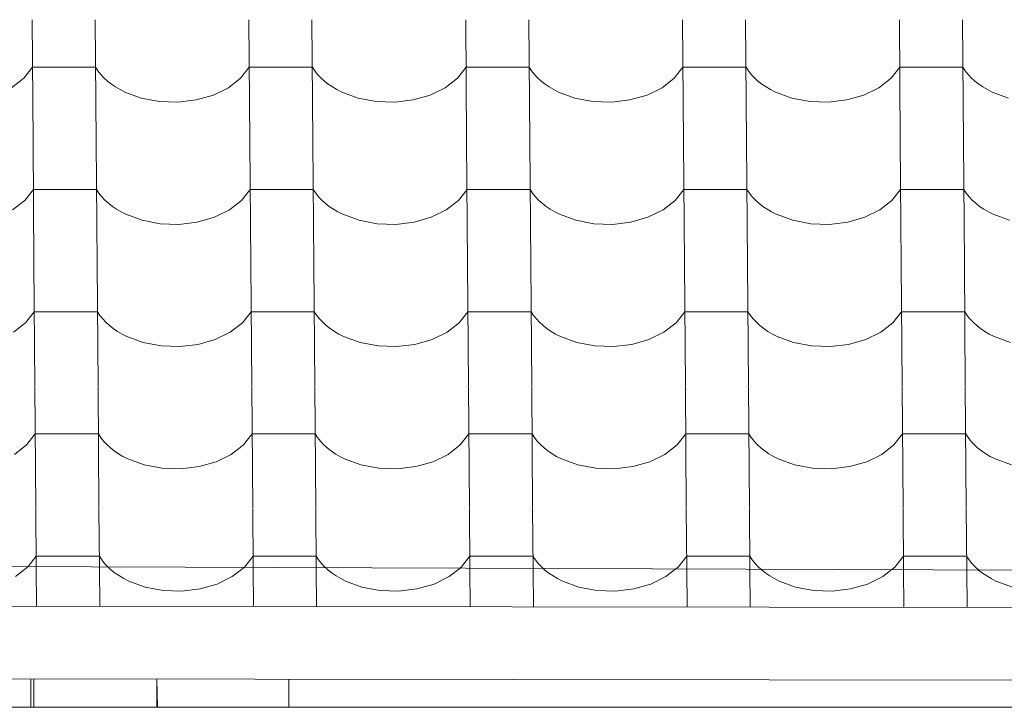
# Model space of a CAD drawing. Header units: millimetres. Extents: x -27785 to 104762, y -947 to 11132.
# Tile 45 of 146: x -14467 to -13718, y 6980 to 7503. Entities that reach past the tile are written whole.
import ezdxf

# ---------------------------------------------------------------- set-up
doc = ezdxf.new("R2010")
doc.units = ezdxf.units.MM
doc.header["$MEASUREMENT"] = 0
for name, color, linetype in [('POHLED JIŽNÍ_1_Bourané_Konstrukce - krov', 7, 'Continuous'), ('POHLED JIŽNÍ_1_Bourané_Konstrukce - střechy a skořepiny', 7, 'Continuous'), ('POHLED JIŽNÍ_1_Bourané_Výplně - Povrchové', 7, 'Continuous'), ('POHLED JIŽNÍ_1_Konstrukce - nosné', 7, 'Continuous')]:
    doc.layers.add(name, color=color, linetype=linetype)

# ---------------------------------------------------------------- blocks, each defined once
blk = doc.blocks.new('*X2', base_point=(-29303.7, -27473.93))
at = {"layer": 'POHLED JIŽNÍ_1_Bourané_Výplně - Povrchové', "color": 7, "linetype": 'Continuous', "lineweight": 13}
for p, q in [((-14457.49, 7503.15), (-14456.76, 7410.47)), ((-14409.45, 7503.15), (-14408.73, 7410.47)), ((-14292.49, 7503.15), (-14291.77, 7410.47)), ((-14244.46, 7503.15), (-14243.73, 7410.47)), ((-14127.49, 7503.15), (-14126.77, 7410.47)), ((-14079.46, 7503.15), (-14078.74, 7410.47)), ((-13962.5, 7503.15), (-13961.78, 7410.47)), ((-13914.46, 7503.15), (-13913.74, 7410.47)), ((-13797.5, 7503.15), (-13796.78, 7410.47)), ((-13749.47, 7503.15), (-13748.75, 7410.47)), ((-14463.81, 7458.61), (-14457.2, 7466.99)), ((-14433.19, 7466.99), (-14457.2, 7466.99)), ((-14409.17, 7466.99), (-14433.19, 7466.99)), ((-14409.17, 7466.99), (-14407.32, 7464.2)), ((-14407.32, 7464.2), (-14405.18, 7461.5)), ((-14298.81, 7458.61), (-14292.21, 7466.99)), ((-14268.19, 7466.99), (-14292.21, 7466.99)), ((-14244.17, 7466.99), (-14268.19, 7466.99)), ((-14244.17, 7466.99), (-14242.33, 7464.2)), ((-14242.33, 7464.2), (-14240.19, 7461.5)), ((-14133.82, 7458.61), (-14127.21, 7466.99)), ((-14103.2, 7466.99), (-14127.21, 7466.99)), ((-14079.18, 7466.99), (-14103.2, 7466.99)), ((-14079.18, 7466.99), (-14077.33, 7464.2)), ((-14077.33, 7464.2), (-14075.19, 7461.5)), ((-13968.82, 7458.61), (-13962.22, 7466.99)), ((-13938.2, 7466.99), (-13962.22, 7466.99)), ((-13914.18, 7466.99), (-13938.2, 7466.99)), ((-13914.18, 7466.99), (-13912.34, 7464.2)), ((-13912.34, 7464.2), (-13910.19, 7461.5)), ((-13803.82, 7458.61), (-13797.22, 7466.99)), ((-13773.2, 7466.99), (-13797.22, 7466.99)), ((-13749.19, 7466.99), (-13773.2, 7466.99)), ((-13749.19, 7466.99), (-13747.34, 7464.2)), ((-13747.34, 7464.2), (-13745.2, 7461.5)), ((-14473.06, 7451.43), (-14463.81, 7458.61)), ((-14405.18, 7461.5), (-14402.75, 7458.92)), ((-14402.75, 7458.92), (-14400.05, 7456.45)), ((-14400.05, 7456.45), (-14397.1, 7454.13)), ((-14308.07, 7451.43), (-14298.81, 7458.61)), ((-14240.19, 7461.5), (-14237.76, 7458.92)), ((-14237.76, 7458.92), (-14235.06, 7456.45)), ((-14235.06, 7456.45), (-14232.1, 7454.13)), ((-14143.07, 7451.43), (-14133.82, 7458.61)), ((-14075.19, 7461.5), (-14072.76, 7458.92)), ((-14072.76, 7458.92), (-14070.06, 7456.45)), ((-14070.06, 7456.45), (-14067.1, 7454.13)), ((-13978.07, 7451.43), (-13968.82, 7458.61)), ((-13910.19, 7461.5), (-13907.77, 7458.92)), ((-13907.77, 7458.92), (-13905.07, 7456.45)), ((-13905.07, 7456.45), (-13902.11, 7454.13)), ((-13813.08, 7451.43), (-13803.82, 7458.61)), ((-13745.2, 7461.5), (-13742.77, 7458.92)), ((-13742.77, 7458.92), (-13740.07, 7456.45)), ((-13740.07, 7456.45), (-13737.11, 7454.13)), ((-14397.1, 7454.13), (-14393.89, 7451.95)), ((-14393.89, 7451.95), (-14390.47, 7449.93)), ((-14390.47, 7449.93), (-14386.83, 7448.08)), ((-14386.83, 7448.08), (-14374.35, 7443.51)), ((-14319.5, 7445.84), (-14308.07, 7451.43)), ((-14232.1, 7454.13), (-14228.9, 7451.95)), ((-14228.9, 7451.95), (-14225.47, 7449.93)), ((-14225.47, 7449.93), (-14221.83, 7448.08)), ((-14221.83, 7448.08), (-14209.36, 7443.51)), ((-14154.5, 7445.84), (-14143.07, 7451.43)), ((-14067.1, 7454.13), (-14063.9, 7451.95)), ((-14063.9, 7451.95), (-14060.47, 7449.93)), ((-14060.47, 7449.93), (-14056.84, 7448.08)), ((-14056.84, 7448.08), (-14044.36, 7443.51)), ((-13989.51, 7445.84), (-13978.07, 7451.43)), ((-13902.11, 7454.13), (-13898.91, 7451.95)), ((-13898.91, 7451.95), (-13895.48, 7449.93)), ((-13895.48, 7449.93), (-13891.84, 7448.08)), ((-13891.84, 7448.08), (-13879.36, 7443.51)), ((-13824.51, 7445.84), (-13813.08, 7451.43)), ((-13737.11, 7454.13), (-13733.91, 7451.95)), ((-13733.91, 7451.95), (-13730.48, 7449.93)), ((-13730.48, 7449.93), (-13726.85, 7448.08)), ((-13726.85, 7448.08), (-13714.37, 7443.51)), ((-14374.35, 7443.51), (-14360.67, 7440.92)), ((-14360.67, 7440.92), (-14346.49, 7440.45)), ((-14346.49, 7440.45), (-14332.53, 7442.12)), ((-14332.53, 7442.12), (-14319.5, 7445.84)), ((-14209.36, 7443.51), (-14195.68, 7440.92)), ((-14195.68, 7440.92), (-14181.49, 7440.45)), ((-14181.49, 7440.45), (-14167.53, 7442.12)), ((-14167.53, 7442.12), (-14154.5, 7445.84)), ((-14044.36, 7443.51), (-14030.68, 7440.92)), ((-14030.68, 7440.92), (-14016.5, 7440.45)), ((-14016.5, 7440.45), (-14002.54, 7442.12)), ((-14002.54, 7442.12), (-13989.51, 7445.84)), ((-13879.36, 7443.51), (-13865.68, 7440.92)), ((-13865.68, 7440.92), (-13851.5, 7440.45)), ((-13851.5, 7440.45), (-13837.54, 7442.12)), ((-13837.54, 7442.12), (-13824.51, 7445.84)), ((-14456.76, 7410.14), (-14456.04, 7317.46)), ((-14408.73, 7410.14), (-14408.01, 7317.46)), ((-14291.77, 7410.14), (-14291.04, 7317.46)), ((-14243.73, 7410.14), (-14243.01, 7317.46)), ((-14126.77, 7410.14), (-14126.05, 7317.46)), ((-14078.74, 7410.14), (-14078.01, 7317.46)), ((-13961.77, 7410.14), (-13961.05, 7317.46)), ((-13913.74, 7410.14), (-13913.02, 7317.46)), ((-13796.78, 7410.14), (-13796.06, 7317.46)), ((-13748.74, 7410.14), (-13748.02, 7317.46)), ((-14463.08, 7365.6), (-14456.48, 7373.98)), ((-14432.46, 7373.98), (-14456.48, 7373.98)), ((-14408.45, 7373.98), (-14432.46, 7373.98)), ((-14408.45, 7373.98), (-14406.6, 7371.19)), ((-14298.09, 7365.6), (-14291.48, 7373.98)), ((-14267.47, 7373.98), (-14291.48, 7373.98)), ((-14243.45, 7373.98), (-14267.47, 7373.98)), ((-14243.45, 7373.98), (-14241.6, 7371.19)), ((-14133.09, 7365.6), (-14126.49, 7373.98)), ((-14102.47, 7373.98), (-14126.49, 7373.98)), ((-14078.45, 7373.98), (-14102.47, 7373.98)), ((-14078.45, 7373.98), (-14076.61, 7371.19)), ((-13968.1, 7365.6), (-13961.49, 7373.98)), ((-13937.48, 7373.98), (-13961.49, 7373.98)), ((-13913.46, 7373.98), (-13937.48, 7373.98)), ((-13913.46, 7373.98), (-13911.61, 7371.19)), ((-13803.1, 7365.6), (-13796.5, 7373.98)), ((-13772.48, 7373.98), (-13796.5, 7373.98)), ((-13748.46, 7373.98), (-13772.48, 7373.98)), ((-13748.46, 7373.98), (-13746.62, 7371.19)), ((-14472.34, 7358.43), (-14463.08, 7365.6)), ((-14406.6, 7371.19), (-14404.46, 7368.49)), ((-14404.46, 7368.49), (-14402.03, 7365.91)), ((-14402.03, 7365.91), (-14399.33, 7363.44)), ((-14307.34, 7358.43), (-14298.09, 7365.6)), ((-14241.6, 7371.19), (-14239.46, 7368.49)), ((-14239.46, 7368.49), (-14237.04, 7365.91)), ((-14237.04, 7365.91), (-14234.33, 7363.44)), ((-14142.35, 7358.43), (-14133.09, 7365.6)), ((-14076.61, 7371.19), (-14074.47, 7368.49)), ((-14074.47, 7368.49), (-14072.04, 7365.91)), ((-14072.04, 7365.91), (-14069.34, 7363.44)), ((-13977.35, 7358.43), (-13968.1, 7365.6)), ((-13911.61, 7371.19), (-13909.47, 7368.49)), ((-13909.47, 7368.49), (-13907.04, 7365.91)), ((-13907.04, 7365.91), (-13904.34, 7363.44)), ((-13812.35, 7358.43), (-13803.1, 7365.6)), ((-13746.62, 7371.19), (-13744.47, 7368.49)), ((-13744.47, 7368.49), (-13742.05, 7365.91)), ((-13742.05, 7365.91), (-13739.35, 7363.44)), ((-14399.33, 7363.44), (-14396.37, 7361.12)), ((-14396.37, 7361.12), (-14393.17, 7358.94)), ((-14393.17, 7358.94), (-14389.74, 7356.92)), ((-14318.77, 7352.83), (-14307.34, 7358.43)), ((-14234.33, 7363.44), (-14231.38, 7361.12)), ((-14231.38, 7361.12), (-14228.17, 7358.94)), ((-14228.17, 7358.94), (-14224.75, 7356.92)), ((-14153.78, 7352.83), (-14142.35, 7358.43)), ((-14069.34, 7363.44), (-14066.38, 7361.12)), ((-14066.38, 7361.12), (-14063.18, 7358.94)), ((-14063.18, 7358.94), (-14059.75, 7356.92)), ((-13988.78, 7352.83), (-13977.35, 7358.43)), ((-13904.34, 7363.44), (-13901.38, 7361.12)), ((-13901.38, 7361.12), (-13898.18, 7358.94)), ((-13898.18, 7358.94), (-13894.75, 7356.92)), ((-13823.79, 7352.83), (-13812.35, 7358.43)), ((-13739.35, 7363.44), (-13736.39, 7361.12)), ((-13736.39, 7361.12), (-13733.19, 7358.94)), ((-13733.19, 7358.94), (-13729.76, 7356.92)), ((-14389.74, 7356.92), (-14386.11, 7355.07)), ((-14386.11, 7355.07), (-14373.63, 7350.5)), ((-14373.63, 7350.5), (-14359.95, 7347.91)), ((-14331.8, 7349.11), (-14318.77, 7352.83)), ((-14224.75, 7356.92), (-14221.11, 7355.07)), ((-14221.11, 7355.07), (-14208.63, 7350.5)), ((-14208.63, 7350.5), (-14194.95, 7347.91)), ((-14166.81, 7349.11), (-14153.78, 7352.83)), ((-14059.75, 7356.92), (-14056.12, 7355.07)), ((-14056.12, 7355.07), (-14043.64, 7350.5)), ((-14043.64, 7350.5), (-14029.96, 7347.91)), ((-14001.81, 7349.11), (-13988.78, 7352.83)), ((-13894.75, 7356.92), (-13891.12, 7355.07)), ((-13891.12, 7355.07), (-13878.64, 7350.5)), ((-13878.64, 7350.5), (-13864.96, 7347.91)), ((-13836.82, 7349.11), (-13823.79, 7352.83)), ((-13729.76, 7356.92), (-13726.12, 7355.07)), ((-13726.12, 7355.07), (-13713.64, 7350.5)), ((-14359.95, 7347.91), (-14345.77, 7347.44)), ((-14345.77, 7347.44), (-14331.8, 7349.11)), ((-14194.95, 7347.91), (-14180.77, 7347.44)), ((-14180.77, 7347.44), (-14166.81, 7349.11)), ((-14029.96, 7347.91), (-14015.77, 7347.44)), ((-14015.77, 7347.44), (-14001.81, 7349.11)), ((-13864.96, 7347.91), (-13850.78, 7347.44)), ((-13850.78, 7347.44), (-13836.82, 7349.11)), ((-14456.04, 7317.13), (-14455.32, 7224.46)), ((-14408, 7317.13), (-14407.28, 7224.46)), ((-14291.04, 7317.13), (-14290.32, 7224.46)), ((-14243.01, 7317.13), (-14242.29, 7224.46)), ((-14126.05, 7317.13), (-14125.33, 7224.46)), ((-14078.01, 7317.13), (-14077.29, 7224.46)), ((-13961.05, 7317.13), (-13960.33, 7224.46)), ((-13913.02, 7317.13), (-13912.3, 7224.46)), ((-13796.05, 7317.13), (-13795.33, 7224.46)), ((-13748.02, 7317.13), (-13747.3, 7224.46)), ((-14462.36, 7272.59), (-14455.76, 7280.97)), ((-14431.74, 7280.97), (-14455.76, 7280.97)), ((-14407.72, 7280.97), (-14431.74, 7280.97)), ((-14407.72, 7280.97), (-14405.88, 7278.18)), ((-14405.88, 7278.18), (-14403.73, 7275.48)), ((-14403.73, 7275.48), (-14401.31, 7272.9)), ((-14297.36, 7272.59), (-14290.76, 7280.97)), ((-14266.74, 7280.97), (-14290.76, 7280.97)), ((-14242.73, 7280.97), (-14266.74, 7280.97)), ((-14242.73, 7280.97), (-14240.88, 7278.18)), ((-14240.88, 7278.18), (-14238.74, 7275.48)), ((-14238.74, 7275.48), (-14236.31, 7272.9)), ((-14132.37, 7272.59), (-14125.77, 7280.97)), ((-14101.75, 7280.97), (-14125.77, 7280.97)), ((-14077.73, 7280.97), (-14101.75, 7280.97)), ((-14077.73, 7280.97), (-14075.89, 7278.18)), ((-14075.89, 7278.18), (-14073.74, 7275.48)), ((-14073.74, 7275.48), (-14071.32, 7272.9)), ((-13967.37, 7272.59), (-13960.77, 7280.97)), ((-13936.75, 7280.97), (-13960.77, 7280.97)), ((-13912.74, 7280.97), (-13936.75, 7280.97)), ((-13912.74, 7280.97), (-13910.89, 7278.18)), ((-13910.89, 7278.18), (-13908.75, 7275.48)), ((-13908.75, 7275.48), (-13906.32, 7272.9)), ((-13802.38, 7272.59), (-13795.77, 7280.97)), ((-13771.76, 7280.97), (-13795.77, 7280.97)), ((-13747.74, 7280.97), (-13771.76, 7280.97)), ((-13747.74, 7280.97), (-13745.89, 7278.18)), ((-13745.89, 7278.18), (-13743.75, 7275.48)), ((-13743.75, 7275.48), (-13741.32, 7272.9)), ((-14471.61, 7265.42), (-14462.36, 7272.59)), ((-14401.31, 7272.9), (-14398.61, 7270.43)), ((-14398.61, 7270.43), (-14395.65, 7268.11)), ((-14395.65, 7268.11), (-14392.45, 7265.93)), ((-14306.62, 7265.42), (-14297.36, 7272.59)), ((-14236.31, 7272.9), (-14233.61, 7270.43)), ((-14233.61, 7270.43), (-14230.65, 7268.11)), ((-14230.65, 7268.11), (-14227.45, 7265.93)), ((-14141.62, 7265.42), (-14132.37, 7272.59)), ((-14071.32, 7272.9), (-14068.62, 7270.43)), ((-14068.62, 7270.43), (-14065.66, 7268.11)), ((-14065.66, 7268.11), (-14062.45, 7265.93)), ((-13976.63, 7265.42), (-13967.37, 7272.59)), ((-13906.32, 7272.9), (-13903.62, 7270.43)), ((-13903.62, 7270.43), (-13900.66, 7268.11)), ((-13900.66, 7268.11), (-13897.46, 7265.93)), ((-13811.63, 7265.42), (-13802.38, 7272.59)), ((-13741.32, 7272.9), (-13738.62, 7270.43)), ((-13738.62, 7270.43), (-13735.66, 7268.11)), ((-13735.66, 7268.11), (-13732.46, 7265.93)), ((-14392.45, 7265.93), (-14389.02, 7263.91)), ((-14389.02, 7263.91), (-14385.38, 7262.06)), ((-14385.38, 7262.06), (-14372.9, 7257.49)), ((-14318.05, 7259.83), (-14306.62, 7265.42)), ((-14227.45, 7265.93), (-14224.02, 7263.91)), ((-14224.02, 7263.91), (-14220.39, 7262.06)), ((-14220.39, 7262.06), (-14207.91, 7257.49)), ((-14153.06, 7259.83), (-14141.62, 7265.42)), ((-14062.45, 7265.93), (-14059.03, 7263.91)), ((-14059.03, 7263.91), (-14055.39, 7262.06)), ((-14055.39, 7262.06), (-14042.91, 7257.49)), ((-13988.06, 7259.83), (-13976.63, 7265.42)), ((-13897.46, 7265.93), (-13894.03, 7263.91)), ((-13894.03, 7263.91), (-13890.4, 7262.06)), ((-13890.4, 7262.06), (-13877.92, 7257.49)), ((-13823.06, 7259.83), (-13811.63, 7265.42)), ((-13732.46, 7265.93), (-13729.04, 7263.91)), ((-13729.04, 7263.91), (-13725.4, 7262.06)), ((-13725.4, 7262.06), (-13712.92, 7257.49)), ((-14372.9, 7257.49), (-14359.23, 7254.9)), ((-14359.23, 7254.9), (-14345.04, 7254.43)), ((-14345.04, 7254.43), (-14331.08, 7256.1)), ((-14331.08, 7256.1), (-14318.05, 7259.83)), ((-14207.91, 7257.49), (-14194.23, 7254.9)), ((-14194.23, 7254.9), (-14180.05, 7254.43)), ((-14180.05, 7254.43), (-14166.09, 7256.1)), ((-14166.09, 7256.1), (-14153.06, 7259.83)), ((-14042.91, 7257.49), (-14029.23, 7254.9)), ((-14029.23, 7254.9), (-14015.05, 7254.43)), ((-14015.05, 7254.43), (-14001.09, 7256.1)), ((-14001.09, 7256.1), (-13988.06, 7259.83)), ((-13877.92, 7257.49), (-13864.24, 7254.9)), ((-13864.24, 7254.9), (-13850.06, 7254.43)), ((-13850.06, 7254.43), (-13836.09, 7256.1)), ((-13836.09, 7256.1), (-13823.06, 7259.83)), ((-14455.31, 7224.12), (-14454.59, 7131.45)), ((-14407.28, 7224.12), (-14406.56, 7131.45)), ((-14290.32, 7224.12), (-14289.6, 7131.45)), ((-14242.28, 7224.12), (-14241.56, 7131.45)), ((-14125.32, 7224.12), (-14124.6, 7131.45)), ((-14077.29, 7224.12), (-14076.57, 7131.45)), ((-13960.33, 7224.12), (-13959.61, 7131.45)), ((-13912.29, 7224.12), (-13911.57, 7131.45)), ((-13795.33, 7224.12), (-13794.61, 7131.45)), ((-13747.3, 7224.12), (-13746.58, 7131.45)), ((-14461.64, 7179.58), (-14455.03, 7187.96)), ((-14431.02, 7187.96), (-14455.03, 7187.96)), ((-14407, 7187.96), (-14431.02, 7187.96)), ((-14407, 7187.96), (-14405.15, 7185.17)), ((-14296.64, 7179.58), (-14290.04, 7187.96)), ((-14266.02, 7187.96), (-14290.04, 7187.96)), ((-14242, 7187.96), (-14266.02, 7187.96)), ((-14242, 7187.96), (-14240.16, 7185.17)), ((-14131.64, 7179.58), (-14125.04, 7187.96)), ((-14101.02, 7187.96), (-14125.04, 7187.96)), ((-14077.01, 7187.96), (-14101.02, 7187.96)), ((-14077.01, 7187.96), (-14075.16, 7185.17)), ((-13966.65, 7179.58), (-13960.05, 7187.96)), ((-13936.03, 7187.96), (-13960.05, 7187.96)), ((-13912.01, 7187.96), (-13936.03, 7187.96)), ((-13912.01, 7187.96), (-13910.17, 7185.17)), ((-13801.65, 7179.58), (-13795.05, 7187.96)), ((-13771.03, 7187.96), (-13795.05, 7187.96)), ((-13747.02, 7187.96), (-13771.03, 7187.96)), ((-13747.02, 7187.96), (-13745.17, 7185.17)), ((-14470.89, 7172.41), (-14461.64, 7179.58)), ((-14405.15, 7185.17), (-14403.01, 7182.48)), ((-14403.01, 7182.48), (-14400.58, 7179.89)), ((-14400.58, 7179.89), (-14397.88, 7177.42)), ((-14305.89, 7172.41), (-14296.64, 7179.58)), ((-14240.16, 7185.17), (-14238.02, 7182.48)), ((-14238.02, 7182.48), (-14235.59, 7179.89)), ((-14235.59, 7179.89), (-14232.89, 7177.42)), ((-14140.9, 7172.41), (-14131.64, 7179.58)), ((-14075.16, 7185.17), (-14073.02, 7182.48)), ((-14073.02, 7182.48), (-14070.59, 7179.89)), ((-14070.59, 7179.89), (-14067.89, 7177.42)), ((-13975.9, 7172.41), (-13966.65, 7179.58)), ((-13910.17, 7185.17), (-13908.02, 7182.48)), ((-13908.02, 7182.48), (-13905.6, 7179.89)), ((-13905.6, 7179.89), (-13902.9, 7177.42)), ((-13810.91, 7172.41), (-13801.65, 7179.58)), ((-13745.17, 7185.17), (-13743.03, 7182.48)), ((-13743.03, 7182.48), (-13740.6, 7179.89)), ((-13740.6, 7179.89), (-13737.9, 7177.42)), ((-14397.88, 7177.42), (-14394.92, 7175.1)), ((-14394.92, 7175.1), (-14391.72, 7172.92)), ((-14391.72, 7172.92), (-14388.3, 7170.9)), ((-14388.3, 7170.9), (-14384.66, 7169.05)), ((-14317.33, 7166.82), (-14305.89, 7172.41)), ((-14232.89, 7177.42), (-14229.93, 7175.1)), ((-14229.93, 7175.1), (-14226.73, 7172.92)), ((-14226.73, 7172.92), (-14223.3, 7170.9)), ((-14223.3, 7170.9), (-14219.66, 7169.05)), ((-14152.33, 7166.82), (-14140.9, 7172.41)), ((-14067.89, 7177.42), (-14064.93, 7175.1)), ((-14064.93, 7175.1), (-14061.73, 7172.92)), ((-14061.73, 7172.92), (-14058.3, 7170.9)), ((-14058.3, 7170.9), (-14054.67, 7169.05)), ((-13987.34, 7166.82), (-13975.9, 7172.41)), ((-13902.9, 7177.42), (-13899.94, 7175.1)), ((-13899.94, 7175.1), (-13896.74, 7172.92)), ((-13896.74, 7172.92), (-13893.31, 7170.9)), ((-13893.31, 7170.9), (-13889.67, 7169.05)), ((-13822.34, 7166.82), (-13810.91, 7172.41)), ((-13737.9, 7177.42), (-13734.94, 7175.1)), ((-13734.94, 7175.1), (-13731.74, 7172.92)), ((-13731.74, 7172.92), (-13728.31, 7170.9)), ((-13728.31, 7170.9), (-13724.68, 7169.05)), ((-14384.66, 7169.05), (-14372.18, 7164.48)), ((-14372.18, 7164.48), (-14358.5, 7161.89)), ((-14344.32, 7161.42), (-14330.36, 7163.09)), ((-14330.36, 7163.09), (-14317.33, 7166.82)), ((-14219.66, 7169.05), (-14207.18, 7164.48)), ((-14207.18, 7164.48), (-14193.51, 7161.89)), ((-14179.32, 7161.42), (-14165.36, 7163.09)), ((-14165.36, 7163.09), (-14152.33, 7166.82)), ((-14054.67, 7169.05), (-14042.19, 7164.48)), ((-14042.19, 7164.48), (-14028.51, 7161.89)), ((-14014.33, 7161.42), (-14000.37, 7163.09)), ((-14000.37, 7163.09), (-13987.34, 7166.82)), ((-13889.67, 7169.05), (-13877.19, 7164.48)), ((-13877.19, 7164.48), (-13863.51, 7161.89)), ((-13849.33, 7161.42), (-13835.37, 7163.09)), ((-13835.37, 7163.09), (-13822.34, 7166.82)), ((-13724.68, 7169.05), (-13712.2, 7164.48)), ((-14358.5, 7161.89), (-14344.32, 7161.42)), ((-14193.51, 7161.89), (-14179.32, 7161.42)), ((-14028.51, 7161.89), (-14014.33, 7161.42)), ((-13863.51, 7161.89), (-13849.33, 7161.42)), ((-14454.59, 7131.11), (-14454.25, 7087)), ((-14406.56, 7131.11), (-14406.21, 7086.84)), ((-14289.6, 7131.11), (-14289.25, 7086.44)), ((-14241.56, 7131.11), (-14241.21, 7086.28)), ((-14124.6, 7131.11), (-14124.25, 7085.88)), ((-14076.57, 7131.11), (-14076.21, 7085.72)), ((-13959.6, 7131.11), (-13959.25, 7085.32)), ((-13911.57, 7131.11), (-13911.21, 7085.16)), ((-13794.61, 7131.11), (-13794.25, 7084.76)), ((-13746.57, 7131.11), (-13746.21, 7084.6)), ((-14460.55, 7087.02), (-14454.31, 7094.96)), ((-14430.29, 7094.96), (-14454.31, 7094.96)), ((-14406.28, 7094.96), (-14430.29, 7094.96)), ((-14406.28, 7094.96), (-14404.43, 7092.16)), ((-14404.43, 7092.16), (-14402.29, 7089.47)), ((-14402.29, 7089.47), (-14399.86, 7086.88)), ((-14295.92, 7086.57), (-14289.31, 7094.96)), ((-14265.3, 7094.96), (-14289.31, 7094.96)), ((-14241.28, 7094.96), (-14265.3, 7094.96)), ((-14241.28, 7094.96), (-14239.43, 7092.16)), ((-14239.43, 7092.16), (-14237.29, 7089.47)), ((-14237.29, 7089.47), (-14234.86, 7086.88)), ((-14130.92, 7086.57), (-14124.32, 7094.96)), ((-14100.3, 7094.96), (-14124.32, 7094.96)), ((-14076.28, 7094.96), (-14100.3, 7094.96)), ((-14076.28, 7094.96), (-14074.44, 7092.16)), ((-14074.44, 7092.16), (-14072.3, 7089.47)), ((-14072.3, 7089.47), (-14069.87, 7086.88)), ((-13965.92, 7086.57), (-13959.32, 7094.96)), ((-13935.3, 7094.96), (-13959.32, 7094.96)), ((-13911.29, 7094.96), (-13935.3, 7094.96)), ((-13911.29, 7094.96), (-13909.44, 7092.16)), ((-13909.44, 7092.16), (-13907.3, 7089.47)), ((-13907.3, 7089.47), (-13904.87, 7086.88)), ((-13800.93, 7086.57), (-13794.33, 7094.96)), ((-13770.31, 7094.96), (-13794.33, 7094.96)), ((-13746.29, 7094.96), (-13770.31, 7094.96)), ((-13746.29, 7094.96), (-13744.45, 7092.16)), ((-13744.45, 7092.16), (-13742.3, 7089.47)), ((-13742.3, 7089.47), (-13739.88, 7086.88)), ((-14399.86, 7086.88), (-14399.79, 7086.82)), ((-14296.05, 7086.47), (-14295.92, 7086.57)), ((-14234.86, 7086.88), (-14234.18, 7086.26)), ((-14131.77, 7085.91), (-14130.92, 7086.57)), ((-14069.87, 7086.88), (-14068.57, 7085.69)), ((-13967.5, 7085.35), (-13965.92, 7086.57)), ((-13904.87, 7086.88), (-13902.96, 7085.13)), ((-13803.22, 7084.79), (-13800.93, 7086.57)), ((-13739.88, 7086.88), (-13737.34, 7084.57))]:
    blk.add_line(p, q, dxfattribs=at)
blk = doc.blocks.new('*X6', base_point=(-29303.7, -27473.93))
at = {"layer": 'POHLED JIŽNÍ_1_Bourané_Výplně - Povrchové', "color": 7, "linetype": 'Continuous', "lineweight": 13}
for p, q in [((-14470.17, 7079.4), (-14460.91, 7086.57)), ((-14460.91, 7086.57), (-14460.55, 7087.02)), ((-14454.25, 7087), (-14454.01, 7056.79)), ((-14406.21, 7086.84), (-14405.98, 7056.73)), ((-14399.79, 7086.82), (-14397.16, 7084.42)), ((-14397.16, 7084.42), (-14394.2, 7082.09)), ((-14394.2, 7082.09), (-14391, 7079.91)), ((-14305.17, 7079.4), (-14296.05, 7086.47)), ((-14289.25, 7086.44), (-14289.02, 7056.58)), ((-14241.21, 7086.28), (-14240.98, 7056.52)), ((-14234.18, 7086.26), (-14232.16, 7084.42)), ((-14232.16, 7084.42), (-14229.21, 7082.09)), ((-14229.21, 7082.09), (-14226, 7079.91)), ((-14140.17, 7079.4), (-14131.77, 7085.91)), ((-14124.25, 7085.88), (-14124.02, 7056.37)), ((-14076.21, 7085.72), (-14075.98, 7056.31)), ((-14068.57, 7085.69), (-14067.17, 7084.42)), ((-14067.17, 7084.42), (-14064.21, 7082.09)), ((-14064.21, 7082.09), (-14061.01, 7079.91)), ((-13975.18, 7079.4), (-13967.5, 7085.35)), ((-13959.25, 7085.32), (-13959.02, 7056.16)), ((-13911.21, 7085.16), (-13910.99, 7056.1)), ((-13902.96, 7085.13), (-13902.17, 7084.42)), ((-13902.17, 7084.42), (-13899.21, 7082.09)), ((-13899.21, 7082.09), (-13896.01, 7079.91)), ((-13810.18, 7079.4), (-13803.22, 7084.79)), ((-13794.25, 7084.76), (-13794.02, 7055.95)), ((-13746.21, 7084.6), (-13745.99, 7055.89)), ((-13737.34, 7084.57), (-13737.18, 7084.42)), ((-13737.18, 7084.42), (-13734.22, 7082.09)), ((-13734.22, 7082.09), (-13731.02, 7079.91)), ((-14391, 7079.91), (-14387.57, 7077.89)), ((-14387.57, 7077.89), (-14383.94, 7076.04)), ((-14383.94, 7076.04), (-14371.46, 7071.47)), ((-14329.63, 7070.08), (-14316.6, 7073.81)), ((-14316.6, 7073.81), (-14305.17, 7079.4)), ((-14226, 7079.91), (-14222.58, 7077.89)), ((-14222.58, 7077.89), (-14218.94, 7076.04)), ((-14218.94, 7076.04), (-14206.46, 7071.47)), ((-14164.64, 7070.08), (-14151.61, 7073.81)), ((-14151.61, 7073.81), (-14140.17, 7079.4)), ((-14061.01, 7079.91), (-14057.58, 7077.89)), ((-14057.58, 7077.89), (-14053.94, 7076.04)), ((-14053.94, 7076.04), (-14041.47, 7071.47)), ((-13999.64, 7070.08), (-13986.61, 7073.81)), ((-13986.61, 7073.81), (-13975.18, 7079.4)), ((-13896.01, 7079.91), (-13892.58, 7077.89)), ((-13892.58, 7077.89), (-13888.95, 7076.04)), ((-13888.95, 7076.04), (-13876.47, 7071.47)), ((-13834.65, 7070.08), (-13821.62, 7073.81)), ((-13821.62, 7073.81), (-13810.18, 7079.4)), ((-13731.02, 7079.91), (-13727.59, 7077.89)), ((-13727.59, 7077.89), (-13723.95, 7076.04)), ((-13723.95, 7076.04), (-13711.47, 7071.47)), ((-14371.46, 7071.47), (-14357.78, 7068.88)), ((-14357.78, 7068.88), (-14343.6, 7068.41)), ((-14343.6, 7068.41), (-14329.63, 7070.08)), ((-14206.46, 7071.47), (-14192.78, 7068.88)), ((-14192.78, 7068.88), (-14178.6, 7068.41)), ((-14178.6, 7068.41), (-14164.64, 7070.08)), ((-14041.47, 7071.47), (-14027.79, 7068.88)), ((-14027.79, 7068.88), (-14013.6, 7068.41)), ((-14013.6, 7068.41), (-13999.64, 7070.08)), ((-13876.47, 7071.47), (-13862.79, 7068.88)), ((-13862.79, 7068.88), (-13848.61, 7068.41)), ((-13848.61, 7068.41), (-13834.65, 7070.08))]:
    blk.add_line(p, q, dxfattribs=at)

msp = doc.modelspace()

# ---------------------------------------------------------------- linework, layer by layer
at = {"layer": 'POHLED JIŽNÍ_1_Bourané_Konstrukce - krov', "color": 7, "linetype": 'Continuous', "lineweight": 13}
for p, q in [((-14362.47, 6980), (-14362.54, 7001.45)), ((-14362.54, 7001.45), (-14362.12, 6980)), ((-14262.12, 6980), (-14262.12, 7001.32)), ((-20478.36, 6980), (-339.44, 6980))]:
    msp.add_line(p, q, dxfattribs=at)
at = {"layer": 'POHLED JIŽNÍ_1_Bourané_Konstrukce - střechy a skořepiny', "color": 7, "linetype": 'Continuous', "lineweight": 13}
for p, q in [((-193.22, 7038.55), (-20534.39, 7107.66)), ((-20534.91, 7064.57), (-193.22, 7038.55)), ((-20535.25, 7009.34), (-4414.21, 6988.73))]:
    msp.add_line(p, q, dxfattribs=at)
at = {"layer": 'POHLED JIŽNÍ_1_Konstrukce - nosné', "color": 7, "linetype": 'Continuous', "lineweight": 13}
for p, q in [((-14458.41, 6980), (-14458.41, 7001.57)), ((-14456.11, 6980), (-14456.11, 7001.57))]:
    msp.add_line(p, q, dxfattribs=at)

# ---------------------------------------------------------------- block references
at = {"layer": 'POHLED JIŽNÍ_1_Konstrukce - nosné', "color": 9, "linetype": 'Continuous', "lineweight": 13}
for name in ['*X2', '*X6']:
    msp.add_blockref(name, (-29303.7, -27473.93), dxfattribs=at)

doc.saveas('drawing.dxf')
